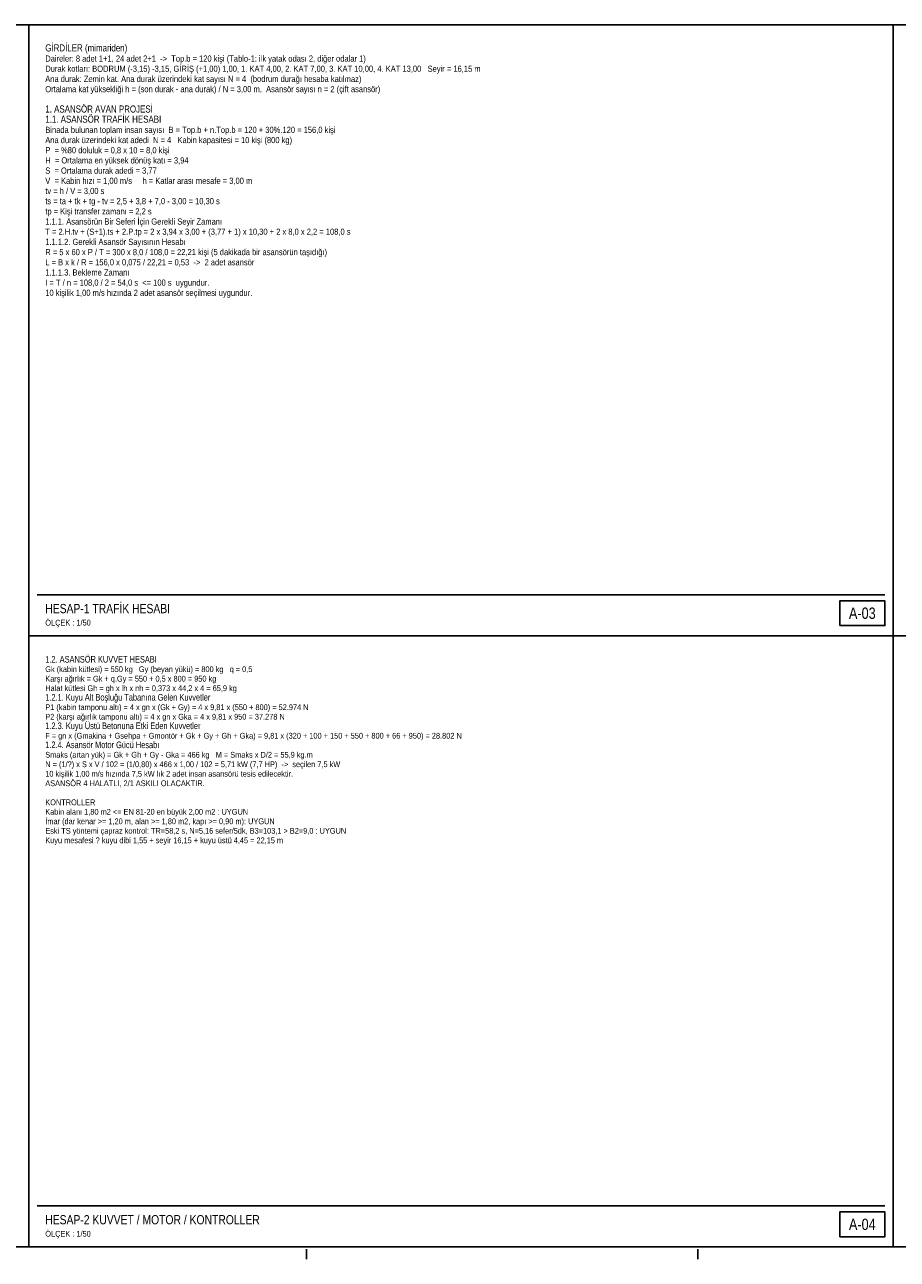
# Model space of a CAD drawing. Header units: centimetres. Extents: x 0 to 14570, y -30 to 2970.
# Tile 12 of 32: x 2265 to 4385, y -30 to 2970. Entities that reach past the tile are written whole.
import ezdxf
from ezdxf.enums import TextEntityAlignment as Align

# ---------------------------------------------------------------- set-up
doc = ezdxf.new("R2010")
doc.units = ezdxf.units.CM
doc.linetypes.add('CENTER', pattern=[40, 25, -5, 5, -5])
for name, color, linetype in [('ASN-ANTET', 4, 'CONTINUOUS'), ('ASN-BASLIK', 5, 'CONTINUOUS'), ('ASN-CERCEVE', 7, 'CONTINUOUS'), ('ASN-EKSEN', 8, 'CENTER'), ('ASN-YAZI', 4, 'CONTINUOUS')]:
    doc.layers.add(name, color=color, linetype=linetype)
doc.styles.get("Standard").update_dxf_attribs({"font": 'arial.ttf', "width": 0.8})

msp = doc.modelspace()

# ---------------------------------------------------------------- linework, layer by layer
at = {"layer": 'ASN-ANTET'}
for p, q in [((2295, 1585), (4355, 1585)), ((2295, 100), (4355, 100))]:
    msp.add_line(p, q, dxfattribs=at)
for points in [[(4245, 1510), (4355, 1510), (4355, 1570), (4245, 1570)], [(4245, 25), (4355, 25), (4355, 85), (4245, 85)]]:
    msp.add_lwpolyline(points, close=True, dxfattribs=at)
at = {"layer": 'ASN-CERCEVE'}
for p, q in [((2275, 0), (2275, 2970)), ((4375, 0), (4375, 2970)), ((2275, 1485), (4375, 1485)), ((4375, 1485), (6475, 1485))]:
    msp.add_line(p, q, dxfattribs=at)
for points in [[(0, 0), (14570, 0), (14570, 2970), (0, 2970)], [(100, 0), (14545, 0), (14545, 2970), (100, 2970)]]:
    msp.add_lwpolyline(points, close=True, dxfattribs=at)
at = {"layer": 'ASN-EKSEN'}
for p, q in [((2950, -30), (2950, -5)), ((3900, -30), (3900, -5))]:
    msp.add_line(p, q, dxfattribs=at)

# ---------------------------------------------------------------- texts
at = {"layer": 'ASN-ANTET', "width": 0.8}
for s, p in [('A-03', (4300, 1540)), ('A-04', (4300, 55))]:
    msp.add_text(s, height=27.5, dxfattribs=at).set_placement(p, align=Align.MIDDLE_CENTER)
for p in [(2315, 1510), (2315, 25)]:
    msp.add_text('ÖLÇEK : 1/50', height=14, dxfattribs=at).set_placement(p)
at = {"layer": 'ASN-BASLIK', "width": 0.8}
for s, height, p in [('GİRDİLER (mimariden)', 17.25, (2315, 2905)), ('1. ASANSÖR AVAN PROJESİ', 17.25, (2315, 2756.5)), ('1.1. ASANSÖR TRAFİK HESABI', 17.25, (2315, 2731.8)), ('HESAP-1 TRAFİK HESABI', 22.5, (2315, 1540)), ('1.2. ASANSÖR KUVVET HESABI', 16.1, (2315, 1420)), ('1.2.1. Kuyu Alt Boşluğu Tabanına Gelen Kuvvetler', 16.1, (2315, 1327.6)), ('1.2.3. Kuyu Üstü Betonuna Etki Eden Kuvvetler', 16.1, (2315, 1258.3)), ('1.2.4. Asansör Motor Gücü Hesabı', 16.1, (2315, 1212.1)), ('HESAP-2 KUVVET / MOTOR / KONTROLLER', 22.5, (2315, 55))]:
    msp.add_text(s, height=height, dxfattribs=at).set_placement(p)
at = {"layer": 'ASN-YAZI', "width": 0.8}
for s, height, p in [('Daireler: 8 adet 1+1, 24 adet 2+1  ->  Top.b = 120 kişi (Tablo-1: ilk yatak odası 2, diğer odalar 1)', 15, (2315, 2880.2)), ('Durak kotları: BODRUM (-3,15) -3,15, GİRİŞ (+1,00) 1,00, 1. KAT 4,00, 2. KAT 7,00, 3. KAT 10,00, 4. KAT 13,00   Seyir = 16,15 m', 15, (2315, 2855.5)), ('Ana durak: Zemin kat. Ana durak üzerindeki kat sayısı N = 4  (bodrum durağı hesaba katılmaz)', 15, (2315, 2830.8)), ('Ortalama kat yüksekliği h = (son durak - ana durak) / N = 3,00 m.  Asansör sayısı n = 2 (çift asansör)', 15, (2315, 2806)), ('Ana durak üzerindeki kat adedi  N = 4   Kabin kapasitesi = 10 kişi (800 kg)', 15, (2315, 2682.2)), ('Binada bulunan toplam insan sayısı  B = Top.b + n.Top.b = 120 + 30%.120 = 156,0 kişi', 15, (2315, 2707)), ('P  = %80 doluluk = 0,8 x 10 = 8,0 kişi', 15, (2315, 2657.5)), ('H  = Ortalama en yüksek dönüş katı = 3,94', 15, (2315, 2632.8)), ('S  = Ortalama durak adedi = 3,77', 15, (2315, 2608)), ('V  = Kabin hızı = 1,00 m/s     h = Katlar arası mesafe = 3,00 m', 15, (2315, 2583.2)), ('tv = h / V = 3,00 s', 15, (2315, 2558.5)), ('ts = ta + tk + tg - tv = 2,5 + 3,8 + 7,0 - 3,00 = 10,30 s', 15, (2315, 2533.8)), ('tp = Kişi transfer zamanı = 2,2 s', 15, (2315, 2509)), ('1.1.1. Asansörün Bir Seferi İçin Gerekli Seyir Zamanı', 15, (2315, 2484.2)), ('T = 2.H.tv + (S+1).ts + 2.P.tp = 2 x 3,94 x 3,00 + (3,77 + 1) x 10,30 + 2 x 8,0 x 2,2 = 108,0 s', 15, (2315, 2459.5)), ('1.1.1.2. Gerekli Asansör Sayısının Hesabı', 15, (2315, 2434.8)), ('R = 5 x 60 x P / T = 300 x 8,0 / 108,0 = 22,21 kişi (5 dakikada bir asansörün taşıdığı)', 15, (2315, 2410)), ('L = B x k / R = 156,0 x 0,075 / 22,21 = 0,53  ->  2 adet asansör', 15, (2315, 2385.2)), ('1.1.1.3. Bekleme Zamanı', 15, (2315, 2360.5)), ('I = T / n = 108,0 / 2 = 54,0 s  <= 100 s  uygundur.', 15, (2315, 2335.8)), ('10 kişilik 1,00 m/s hızında 2 adet asansör seçilmesi uygundur.', 15, (2315, 2311)), ('Gk (kabin kütlesi) = 550 kg   Gy (beyan yükü) = 800 kg   q = 0,5', 14, (2315, 1396.9)), ('Karşı ağırlık = Gk + q.Gy = 550 + 0,5 x 800 = 950 kg', 14, (2315, 1373.8)), ('Halat kütlesi Gh = gh x lh x nh = 0,373 x 44,2 x 4 = 65,9 kg', 14, (2315, 1350.7)), ('P1 (kabin tamponu altı) = 4 x gn x (Gk + Gy) = 4 x 9,81 x (550 + 800) = 52.974 N', 14, (2315, 1304.5)), ('P2 (karşı ağırlık tamponu altı) = 4 x gn x Gka = 4 x 9,81 x 950 = 37.278 N', 14, (2315, 1281.4)), ('F = gn x (Gmakina + Gsehpa + Gmontör + Gk + Gy + Gh + Gka) = 9,81 x (320 + 100 + 150 + 550 + 800 + 66 + 950) = 28.802 N', 14, (2315, 1235.2)), ('Smaks (artan yük) = Gk + Gh + Gy - Gka = 466 kg   M = Smaks x D/2 = 55,9 kg.m', 14, (2315, 1189)), ('N = (1/?) x S x V / 102 = (1/0,80) x 466 x 1,00 / 102 = 5,71 kW (7,7 HP)  ->  seçilen 7,5 kW', 14, (2315, 1165.9)), ('10 kişilik 1,00 m/s hızında 7,5 kW lık 2 adet insan asansörü tesis edilecektir.', 14, (2315, 1142.8)), ('ASANSÖR 4 HALATLI, 2/1 ASKILI OLACAKTIR.', 14, (2315, 1119.7)), ('KONTROLLER', 14, (2315, 1073.5)), ('Kabin alanı 1,80 m2 <= EN 81-20 en büyük 2,00 m2 : UYGUN', 14, (2315, 1050.4)), ('İmar (dar kenar >= 1,20 m, alan >= 1,80 m2, kapı >= 0,90 m): UYGUN', 14, (2315, 1027.3)), ('Eski TS yöntemi çapraz kontrol: TR=58,2 s, N=5,16 sefer/5dk, B3=103,1 > B2=9,0 : UYGUN', 14, (2315, 1004.2)), ('Kuyu mesafesi ? kuyu dibi 1,55 + seyir 16,15 + kuyu üstü 4,45 = 22,15 m', 14, (2315, 981.1))]:
    msp.add_text(s, height=height, dxfattribs=at).set_placement(p)

doc.saveas('drawing.dxf')
